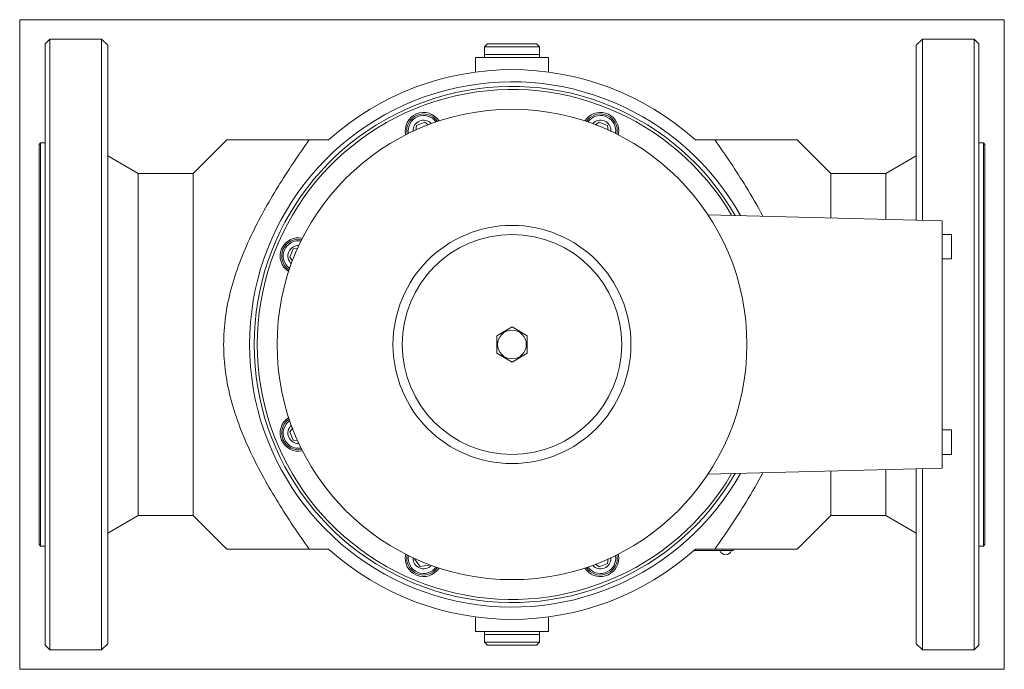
# Model space of a CAD drawing. Extents: x 125 to 448, y 107 to 320.
import ezdxf
from ezdxf.xclip import XClip

# ---------------------------------------------------------------- set-up
doc = ezdxf.new("R2010")
doc.units = 0
doc.header["$LTSCALE"] = 25.4
doc.header["$MEASUREMENT"] = 0
doc.header["$XCLIPFRAME"] = 2
doc.layers.get('0').update_dxf_attribs({"linetype": 'CONTINUOUS'})
for name, color, linetype in [('CEWKA_100', 7, 'CONTINUOUS'), ('K-006GOT_', 7, 'CONTINUOUS'), ('T-026', 7, 'CONTINUOUS'), ('WA_031_01_00_010', 7, 'CONTINUOUS'), ('WA_031_01_00_012', 7, 'CONTINUOUS'), ('WA_074_01_00_001', 7, 'CONTINUOUS'), ('WA_091_01_00_005', 7, 'CONTINUOUS'), ('WA_112_01_03B_G_', 7, 'CONTINUOUS'), ('Ś-006M6X12SZEŚC_', 7, 'CONTINUOUS'), ('Ś-027IMBUSM6X18', 7, 'CONTINUOUS')]:
    doc.layers.add(name, color=color, linetype=linetype)

# ---------------------------------------------------------------- blocks, each defined once
blk = doc.blocks.new('SE1')
at = {"layer": 'CEWKA_100', "color": 7, "linetype": 'CONTINUOUS', "lineweight": 0}
for p, q in [((350.9, 255.97), (427.69, 253.96)), ((427.69, 253.96), (427.69, 250.96)), ((427.69, 250.96), (427.69, 175.98)), ((430.69, 249.47), (427.69, 249.47)), ((430.69, 249.47), (430.69, 241.47)), ((427.69, 241.47), (430.69, 241.47)), ((430.69, 185.47), (427.69, 185.47)), ((430.69, 185.47), (430.69, 177.47)), ((427.69, 177.47), (430.69, 177.47)), ((427.69, 175.98), (427.69, 172.98)), ((427.69, 172.98), (350.9, 170.97))]:
    blk.add_line(p, q, dxfattribs=at)
blk.add_circle((286.69, 213.47), 77, dxfattribs=at)
at = {"layer": 'K-006GOT_', "color": 7, "linetype": 'CONTINUOUS', "lineweight": 0}
blk.add_arc((356.69, 146.61), 2, 198.8769, 341.1231, dxfattribs=at)
at = {"layer": 'T-026', "color": 7, "linetype": 'CONTINUOUS', "lineweight": 0}
for p, q in [((346.22, 145.97), (358.19, 145.97)), ((358.19, 145.97), (359.19, 145.97)), ((359.19, 146.47), (359.19, 145.97))]:
    blk.add_line(p, q, dxfattribs=at)
at = {"layer": 'WA_031_01_00_010', "color": 7, "linetype": 'CONTINUOUS', "lineweight": 0}
for p, q in [((278.69, 311.97), (277.69, 310.97)), ((295.69, 310.97), (277.69, 310.97)), ((277.69, 310.97), (277.69, 308.47)), ((278.69, 311.97), (294.69, 311.97)), ((295.69, 310.97), (294.69, 311.97)), ((295.69, 308.47), (295.69, 310.97)), ((295.69, 308.47), (277.69, 308.47)), ((277.69, 118.47), (295.69, 118.47)), ((277.69, 118.47), (277.69, 115.97)), ((295.69, 115.97), (295.69, 118.47)), ((277.69, 115.97), (295.69, 115.97)), ((277.69, 115.97), (278.69, 114.97)), ((294.69, 114.97), (278.69, 114.97)), ((294.69, 114.97), (295.69, 115.97))]:
    blk.add_line(p, q, dxfattribs=at)
at = {"layer": 'WA_031_01_00_012', "color": 7, "linetype": 'CONTINUOUS', "lineweight": 0}
for p, q in [((295.69, 308.47), (277.69, 308.47)), ((277.69, 308.47), (277.69, 307.47)), ((295.69, 307.47), (295.69, 308.47)), ((277.69, 119.47), (277.69, 118.47)), ((295.69, 118.47), (295.69, 119.47)), ((277.69, 118.47), (295.69, 118.47))]:
    blk.add_line(p, q, dxfattribs=at)
at = {"layer": 'WA_074_01_00_001', "color": 7, "linetype": 'CONTINUOUS', "lineweight": 0}
for centre, radius, start, end in [((286.69, 213.47), 84.5, 30.012, 329.988), ((286.69, 213.47), 83.5, 30.4336, 329.5664), ((257.7, 283.45), 6, 32.3139, 192.6861), ((257.7, 283.45), 5.5, 33.6188, 191.3812), ((315.68, 283.45), 6, 0, 147.6861), ((315.68, 283.45), 5.5, 0, 146.3812), ((315.68, 283.45), 5.5, 348.6188, 360), ((315.68, 283.45), 6, 347.3139, 360), ((216.71, 242.45), 6, 77.3139, 237.6861), ((216.71, 242.45), 5.5, 78.6188, 236.3812), ((216.71, 184.48), 6, 122.3139, 282.6861), ((216.71, 184.48), 5.5, 123.6188, 281.3812), ((257.7, 143.48), 6, 167.3139, 327.6861), ((257.7, 143.48), 5.5, 168.6188, 326.3812), ((315.68, 143.48), 6, 212.3139, 360), ((315.68, 143.48), 5.5, 213.6188, 360), ((315.68, 143.48), 5.5, 0, 11.3812), ((315.68, 143.48), 6, 0, 12.6861)]:
    blk.add_arc(centre, radius, start, end, dxfattribs=at)
at = {"layer": 'WA_091_01_00_005', "color": 7, "linetype": 'CONTINUOUS', "lineweight": 0}
for radius in [39, 36]:
    blk.add_circle((286.69, 213.47), radius, dxfattribs=at)
at = {"layer": 'WA_112_01_03B_G_', "color": 7, "linetype": 'CONTINUOUS', "lineweight": 0}
for p, q in [((135.19, 313.47), (133.69, 311.97)), ((135.19, 313.47), (135.19, 113.47)), ((152.19, 313.47), (135.19, 313.47)), ((152.19, 113.47), (152.19, 313.47)), ((154.19, 311.47), (152.19, 313.47)), ((421.19, 313.47), (419.19, 311.47)), ((421.19, 254.13), (421.19, 313.47)), ((438.19, 313.47), (421.19, 313.47)), ((438.19, 113.47), (438.19, 313.47)), ((439.69, 311.97), (438.19, 313.47)), ((133.69, 114.97), (133.69, 311.97)), ((154.19, 115.47), (154.19, 311.47)), ((419.19, 254.18), (419.19, 311.47)), ((439.69, 311.97), (439.69, 114.97)), ((274.69, 307.47), (274.69, 302.66)), ((298.69, 307.47), (274.69, 307.47)), ((298.69, 302.67), (298.69, 307.47)), ((132.19, 279.47), (131.69, 278.97)), ((131.69, 147.97), (131.69, 278.97)), ((132.19, 279.47), (132.19, 147.47)), ((133.69, 279.47), (132.19, 279.47)), ((193.19, 280.47), (182.19, 269.47)), ((220.24, 280.47), (193.19, 280.47)), ((220.24, 280.47), (226.6, 280.47)), ((346.78, 280.47), (353.14, 280.47)), ((380.19, 280.47), (353.14, 280.47)), ((391.19, 269.47), (380.19, 280.47)), ((441.19, 279.47), (439.69, 279.47)), ((441.69, 278.97), (441.19, 279.47)), ((441.19, 147.47), (441.19, 279.47)), ((441.69, 278.97), (441.69, 147.97)), ((164.19, 269.47), (154.19, 275.24)), ((419.19, 275.24), (409.19, 269.47)), ((164.19, 157.47), (164.19, 269.47)), ((182.19, 269.47), (164.19, 269.47)), ((182.19, 157.47), (182.19, 269.47)), ((391.19, 254.91), (391.19, 269.47)), ((409.19, 269.47), (391.19, 269.47)), ((409.19, 269.47), (409.19, 254.44)), ((391.19, 157.47), (391.19, 172.02)), ((409.19, 172.49), (409.19, 157.47)), ((419.19, 115.47), (419.19, 172.75)), ((421.19, 113.47), (421.19, 172.81)), ((154.19, 151.69), (164.19, 157.47)), ((164.19, 157.47), (182.19, 157.47)), ((182.19, 157.47), (193.19, 146.47)), ((380.19, 146.47), (391.19, 157.47)), ((391.19, 157.47), (409.19, 157.47)), ((409.19, 157.47), (419.19, 151.69)), ((131.69, 147.97), (132.19, 147.47)), ((132.19, 147.47), (133.69, 147.47)), ((220.24, 146.47), (193.19, 146.47)), ((220.24, 146.47), (226.6, 146.47)), ((346.78, 146.47), (353.14, 146.47)), ((380.19, 146.47), (353.14, 146.47)), ((439.69, 147.47), (441.19, 147.47)), ((441.19, 147.47), (441.69, 147.97)), ((274.69, 124.27), (274.69, 119.47)), ((298.69, 119.47), (298.69, 124.26)), ((274.69, 119.47), (298.69, 119.47)), ((133.69, 114.97), (135.19, 113.47)), ((135.19, 113.47), (152.19, 113.47)), ((152.19, 113.47), (154.19, 115.47)), ((419.19, 115.47), (421.19, 113.47)), ((421.19, 113.47), (438.19, 113.47)), ((438.19, 113.47), (439.69, 114.97))]:
    blk.add_line(p, q, dxfattribs=at)
for radius, start, end in [(90, 48.1114, 131.8886), (86, 29.4013, 330.5987), (90, 228.1114, 311.8886)]:
    blk.add_arc((286.69, 213.47), radius, start, end, dxfattribs=at)
for points, knots in [([(220.24, 146.47), (216.69, 151.45), (213.25, 156.54), (206.78, 167.04), (203.76, 172.41), (198.52, 183.49), (196.27, 189.2), (193.07, 201.21), (192.2, 207.28), (192.19, 216.45), (192.4, 219.51), (193.24, 225.68), (193.87, 228.71), (196.24, 237.62), (198.48, 243.36), (203.79, 254.56), (206.8, 259.93), (213.24, 270.38), (216.68, 275.46), (220.24, 280.47)], [0, 0, 0, 0, 0.125, 0.125, 0.25, 0.25, 0.375, 0.375, 0.5, 0.5, 0.5625, 0.5625, 0.625, 0.625, 0.75, 0.75, 0.875, 0.875, 1, 1, 1, 1]), ([(353.14, 280.47), (356.71, 275.47), (360.14, 270.38), (365.3, 262.01), (367.18, 258.79), (368.94, 255.51)], [0, 0, 0, 0, 0.125, 0.125, 0.2008175, 0.2008175, 0.2008175, 0.2008175]), ([(368.95, 171.44), (367.2, 168.18), (365.34, 164.99), (360.16, 156.59), (356.71, 151.47), (353.14, 146.47)], [0.7996642, 0.7996642, 0.7996642, 0.7996642, 0.875, 0.875, 1, 1, 1, 1])]:
    blk.add_open_spline(points, degree=3, knots=knots, dxfattribs=at)
at = {"layer": 'Ś-006M6X12SZEŚC_', "color": 7, "linetype": 'CONTINUOUS', "lineweight": 0}
for p, q in [((286.7, 219.24), (281.7, 216.35)), ((281.7, 216.35), (281.7, 210.58)), ((291.69, 216.35), (286.7, 219.24)), ((291.69, 210.58), (291.69, 216.35)), ((281.7, 210.58), (286.7, 207.7)), ((286.7, 207.7), (291.69, 210.58))]:
    blk.add_line(p, q, dxfattribs=at)
blk.add_circle((286.69, 213.47), 4.7, dxfattribs=at)
at = {"layer": 'Ś-027IMBUSM6X18', "color": 7, "linetype": 'CONTINUOUS', "lineweight": 0}
for p, q in [((255.41, 285.21), (255.21, 283.64)), ((258.08, 286.31), (255.41, 285.21)), ((259.26, 285.41), (258.08, 286.31)), ((315.3, 286.31), (314.05, 285.35)), ((317.97, 285.21), (315.3, 286.31)), ((318.17, 283.68), (317.97, 285.21)), ((214.95, 244.74), (213.85, 242.08)), ((213.85, 242.08), (214.79, 240.85)), ((216.49, 244.95), (214.95, 244.74)), ((214.81, 186.11), (213.85, 184.85)), ((213.85, 184.85), (214.95, 182.19)), ((214.95, 182.19), (216.42, 181.99)), ((254.96, 143.4), (254.84, 143.11)), ((254.84, 143.11), (256.6, 140.82)), ((317.97, 141.72), (318.17, 143.25)), ((256.6, 140.82), (259.46, 141.19)), ((259.46, 141.19), (259.57, 141.46)), ((314.07, 141.56), (315.3, 140.62)), ((315.3, 140.62), (317.97, 141.72))]:
    blk.add_line(p, q, dxfattribs=at)
for centre, radius, start, end in [((257.7, 283.45), 5, 35.1538, 189.8462), ((315.68, 283.45), 5, 0, 144.8462), ((257.7, 283.45), 3.45, 42.5315, 182.4685), ((315.68, 283.45), 3.45, 0, 137.4685), ((315.68, 283.45), 3.45, 357.5315, 360), ((315.68, 283.45), 5, 350.1538, 360), ((216.71, 242.45), 5, 80.1538, 234.8462), ((216.71, 242.45), 3.45, 87.5315, 227.4685), ((216.71, 184.48), 5, 125.1538, 279.8462), ((216.71, 184.48), 3.45, 132.5315, 272.4685), ((257.7, 143.48), 5, 170.1538, 324.8462), ((257.7, 143.48), 3.45, 177.5315, 317.4685), ((315.68, 143.48), 5, 215.1538, 360), ((315.68, 143.48), 3.45, 222.5315, 360), ((315.68, 143.48), 3.45, 0, 2.4685), ((315.68, 143.48), 5, 0, 9.8462)]:
    blk.add_arc(centre, radius, start, end, dxfattribs=at)

msp = doc.modelspace()

# ---------------------------------------------------------------- block references
at = {"color": 0, "lineweight": 0}
ref = msp.add_blockref('SE1', (0, 0), dxfattribs=at)
XClip(ref).set_block_clipping_path([(125.3427126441, 107.1161610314), (448.0427150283, 319.8161640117)])
ref.dxf.unprotected_set("ltscale", 0)

doc.saveas('drawing.dxf')
